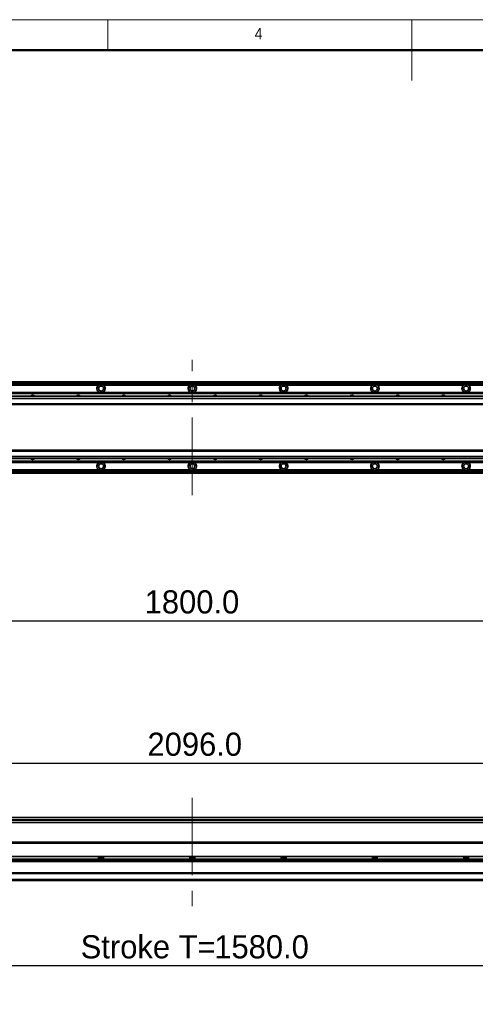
# Model space of a CAD drawing. Header units: millimetres. Extents: x 40 to 3320, y 40 to 2336.
# Tile 6 of 10: x 1164 to 1763, y 1043 to 2336. Entities that reach past the tile are written whole.
import ezdxf

# ---------------------------------------------------------------- set-up
doc = ezdxf.new("R2010")
doc.units = ezdxf.units.MM
doc.header["$LTSCALE"] = 8
doc.linetypes.add('CENTERX2', pattern=[20.32, 12.7, -2.54, 2.54, -2.54])
doc.layers.add('黑色实线', color=7, linetype='Continuous')
doc.styles.add('SLDTEXTSTYLE1', font='Gothic.ttf', dxfattribs={"width": 0.913})
doc.styles.add('SLDTEXTSTYLE8', font='txt')
doc.dimstyles.new('SLDDIMSTYLE6', dxfattribs={"dimtxt": 30.4, "dimasz": 16, "dimexe": 0, "dimexo": 0.0625, "dimgap": 7.6, "dimtad": 2, "dimdec": 1, "dimrnd": 1e-09, "dimzin": 4, "dimdsep": 46, "dimtxsty": 'SLDTEXTSTYLE8', "dimsah": 1, "dimcen": 0.09, "dimadec": 0, "dimazin": 1, "dimtfac": 1, "dimtdec": 1, "dimtofl": 0, "dimtmove": 0, "dimatfit": 3, "dimfxl": 0, "dimfrac": 2, "dimtolj": 1, "dimtzin": 12, "dimarcsym": 0})

# ---------------------------------------------------------------- blocks, each defined once
blk = doc.blocks.new('_D_19')
at = {"layer": '黑色实线'}
for p, q in [((491.2, 1684.7), (491.2, 1538.8)), ((2291.2, 1652.4), (2291.2, 1538.8)), ((491.2, 1546.8), (2291.2, 1546.8))]:
    blk.add_line(p, q, dxfattribs=at)
for points in [[(491.2, 1546.8), (507.2, 1544.4), (507.2, 1549.2)], [(2291.2, 1546.8), (2275.2, 1549.2), (2275.2, 1544.4)]]:
    blk.add_solid(points, dxfattribs=at)
at = {"layer": '黑色实线', "insert": (1328.6, 1586.7), "char_height": 30.4, "attachment_point": 1, "style": 'SLDTEXTSTYLE8'}
blk.add_mtext('1800.0', dxfattribs=at)
blk = doc.blocks.new('_D_21')
at = {"layer": '黑色实线'}
for p, q in [((343.2, 1273.5), (343.2, 1367.9)), ((343.2, 1359.9), (2439.2, 1359.9)), ((2439.2, 1273.5), (2439.2, 1367.9))]:
    blk.add_line(p, q, dxfattribs=at)
for points in [[(343.2, 1359.9), (359.2, 1357.5), (359.2, 1362.3)], [(2439.2, 1359.9), (2423.2, 1362.3), (2423.2, 1357.5)]]:
    blk.add_solid(points, dxfattribs=at)
at = {"layer": '黑色实线', "insert": (1332.3, 1399.8), "char_height": 30.4, "attachment_point": 1, "style": 'SLDTEXTSTYLE8'}
blk.add_mtext('2096.0', dxfattribs=at)
blk = doc.blocks.new('_D_24')
at = {"layer": '黑色实线'}
for p, q in [((584.7, 1248.7), (584.7, 1085.9)), ((2164.7, 1245.2), (2164.7, 1085.9)), ((584.7, 1093.9), (2164.7, 1093.9))]:
    blk.add_line(p, q, dxfattribs=at)
for points in [[(584.7, 1093.9), (600.7, 1091.5), (600.7, 1096.3)], [(2164.7, 1093.9), (2148.7, 1096.3), (2148.7, 1091.5)]]:
    blk.add_solid(points, dxfattribs=at)
at = {"layer": '黑色实线', "char_height": 30.4, "attachment_point": 1, "style": 'SLDTEXTSTYLE8'}
for s, insert in [('Stroke T=', (1244.5, 1133.8)), ('1580.0', (1420.1, 1133.8))]:
    blk.add_mtext(s, dxfattribs=dict(at, insert=insert))

msp = doc.modelspace()

# ---------------------------------------------------------------- linework, layer by layer
at = {"color": 7, "linetype": 'Continuous', "lineweight": 18}
for p, q in [((3320, 2336), (40, 2336)), ((1280, 2296), (1280, 2336)), ((1680, 2336), (1680, 2256)), ((80, 2296), (3280, 2296))]:
    msp.add_line(p, q, dxfattribs=at)
at = {"color": 7, "linetype": 'Continuous', "lineweight": 50}
msp.add_line((3280, 2296), (80, 2296), dxfattribs=at)
at = {"color": 7, "linetype": 'Continuous', "lineweight": 35}
for p, q in [((2223.24, 1860.62), (559.24, 1860.62)), ((559.24, 1860.42), (2223.24, 1860.42)), ((559.24, 1860.22), (2223.24, 1860.22)), ((2223.24, 1860.12), (559.24, 1860.12)), ((2223.24, 1858.12), (559.24, 1858.12)), ((1268.07, 1856.12), (1154.41, 1856.12)), ((1388.07, 1856.12), (1274.41, 1856.12)), ((1508.07, 1856.12), (1394.41, 1856.12)), ((1628.07, 1856.12), (1514.41, 1856.12)), ((1748.07, 1856.12), (1634.41, 1856.12)), ((1868.07, 1856.12), (1754.41, 1856.12)), ((2406.74, 1841.62), (375.74, 1841.62)), ((2406.74, 1838.62), (375.74, 1838.62)), ((586.24, 1846.62), (2196.24, 1846.62)), ((586.24, 1846.32), (2196.24, 1846.32)), ((586.24, 1845.43), (2196.24, 1845.43)), ((586.24, 1845.13), (2196.24, 1845.13)), ((2406.74, 1831.62), (375.74, 1831.62)), ((375.74, 1830.62), (2406.74, 1830.62)), ((2406.74, 1770.62), (375.74, 1770.62)), ((2406.74, 1769.62), (375.74, 1769.62)), ((2406.74, 1762.62), (375.74, 1762.62)), ((2406.74, 1759.62), (375.74, 1759.62)), ((586.24, 1756.11), (2196.24, 1756.11)), ((586.24, 1755.82), (2196.24, 1755.82)), ((586.24, 1754.92), (2196.24, 1754.92)), ((586.24, 1754.63), (2196.24, 1754.63)), ((2192.74, 1743.13), (591.74, 1743.13)), ((2192.74, 1740.62), (591.74, 1740.62)), ((1268.07, 1745.13), (1154.41, 1745.13)), ((1388.07, 1745.13), (1274.41, 1745.13)), ((1508.07, 1745.13), (1394.41, 1745.13)), ((1628.07, 1745.13), (1514.41, 1745.13)), ((1748.07, 1745.13), (1634.41, 1745.13)), ((1868.07, 1745.13), (1754.41, 1745.13)), ((2406.74, 1288.21), (375.74, 1288.21)), ((2192.74, 1281.71), (591.74, 1281.71)), ((2164.74, 1255.8), (501.24, 1255.8)), ((575.74, 1255.86), (2164.74, 1255.86)), ((2252, 1230.8), (530.48, 1230.8)), ((2251.24, 1237.26), (531.24, 1237.26)), ((2251.24, 1233.86), (531.24, 1233.86)), ((1268.07, 1237.26), (1268.07, 1233.86)), ((1274.41, 1235.86), (1268.07, 1235.86)), ((1274.41, 1233.86), (1274.41, 1237.26)), ((1388.07, 1237.26), (1388.07, 1233.86)), ((1394.41, 1235.86), (1388.07, 1235.86)), ((1394.41, 1233.86), (1394.41, 1237.26)), ((1508.07, 1237.26), (1508.07, 1233.86)), ((1514.41, 1235.86), (1508.07, 1235.86)), ((1514.41, 1233.86), (1514.41, 1237.26)), ((1628.07, 1237.26), (1628.07, 1233.86)), ((1634.41, 1235.86), (1628.07, 1235.86)), ((1634.41, 1233.86), (1634.41, 1237.26)), ((1748.07, 1237.26), (1748.07, 1233.86)), ((1754.41, 1235.86), (1748.07, 1235.86)), ((1754.41, 1233.86), (1754.41, 1237.26)), ((2427.24, 1215.8), (355.24, 1215.8)), ((2427.24, 1214.8), (355.24, 1214.8)), ((2427.24, 1206.86), (355.24, 1206.86)), ((2427.24, 1205.86), (355.24, 1205.86))]:
    msp.add_line(p, q, dxfattribs=at)
at = {"color": 8, "linetype": 'Continuous', "lineweight": 35}
for p, q in [((2223.24, 1859.62), (559.24, 1859.62)), ((2192.74, 1741.62), (591.74, 1741.62)), ((2196.24, 1285.21), (586.24, 1285.21)), ((2196.24, 1284.71), (586.24, 1284.71)), ((2165.3, 1254.8), (501.24, 1254.8)), ((2251.24, 1231.8), (531.24, 1231.8))]:
    msp.add_line(p, q, dxfattribs=at)
at = {"color": 7, "linetype": 'Continuous', "lineweight": 35}
for centre in [(1271.24, 1851.62), (1391.24, 1851.62), (1511.24, 1851.62), (1631.24, 1851.62), (1751.24, 1851.62), (1271.24, 1749.62), (1391.24, 1749.62), (1511.24, 1749.62), (1631.24, 1749.62), (1751.24, 1749.62)]:
    msp.add_circle(centre, 3.3, dxfattribs=at)
for centre, radius, start, end in [((1271.24, 1851.62), 5.5, 125.18979, 245.50882), ((1271.24, 1851.62), 5.5, 294.49118, 54.81021), ((1391.24, 1851.62), 5.5, 125.18979, 245.50882), ((1391.24, 1851.62), 5.5, 294.49118, 54.81021), ((1511.24, 1851.62), 5.5, 125.18979, 245.50882), ((1511.24, 1851.62), 5.5, 294.49118, 54.81021), ((1631.24, 1851.62), 5.5, 125.18979, 245.50882), ((1631.24, 1851.62), 5.5, 294.49118, 54.81021), ((1751.24, 1851.62), 5.5, 125.18979, 245.50882), ((1751.24, 1851.62), 5.5, 294.49118, 54.81021), ((1181.24, 1839.12), 3.75, 41.91572, 138.08428), ((1241.24, 1839.12), 3.75, 41.91572, 138.08428), ((1301.24, 1839.12), 3.75, 41.91572, 138.08428), ((1361.24, 1839.12), 3.75, 41.91572, 138.08428), ((1421.24, 1839.12), 3.75, 41.91572, 138.08428), ((1481.24, 1839.12), 3.75, 41.91572, 138.08428), ((1541.24, 1839.12), 3.75, 41.91572, 138.08428), ((1601.24, 1839.12), 3.75, 41.91572, 138.08428), ((1661.24, 1839.12), 3.75, 41.91572, 138.08428), ((1721.24, 1839.12), 3.75, 41.91572, 138.08428), ((1181.24, 1762.13), 3.75, 221.91572, 318.08428), ((1241.24, 1762.13), 3.75, 221.91572, 318.08428), ((1301.24, 1762.13), 3.75, 221.91572, 318.08428), ((1361.24, 1762.13), 3.75, 221.91572, 318.08428), ((1421.24, 1762.13), 3.75, 221.91572, 318.08428), ((1481.24, 1762.13), 3.75, 221.91572, 318.08428), ((1541.24, 1762.13), 3.75, 221.91572, 318.08428), ((1601.24, 1762.13), 3.75, 221.91572, 318.08428), ((1661.24, 1762.13), 3.75, 221.91572, 318.08428), ((1721.24, 1762.13), 3.75, 221.91572, 318.08428), ((1271.24, 1749.62), 5.5, 114.49118, 234.81021), ((1271.24, 1749.62), 5.5, 305.18979, 65.50882), ((1391.24, 1749.62), 5.5, 114.49118, 234.81021), ((1391.24, 1749.62), 5.5, 305.18979, 65.50882), ((1511.24, 1749.62), 5.5, 114.49118, 234.81021), ((1511.24, 1749.62), 5.5, 305.18979, 65.50882), ((1631.24, 1749.62), 5.5, 114.49118, 234.81021), ((1631.24, 1749.62), 5.5, 305.18979, 65.50882), ((1751.24, 1749.62), 5.5, 114.49118, 234.81021), ((1751.24, 1749.62), 5.5, 305.18979, 65.50882)]:
    msp.add_arc(centre, radius, start, end, dxfattribs=at)
for points, knots in [([(1274.41, 1856.12), (1273.95, 1856.39), (1273, 1856.94), (1271.32, 1857.2), (1269.58, 1856.99), (1268.57, 1856.41), (1268.07, 1856.12)], [0, 0, 0, 0, 0.2356821, 0.4864732, 0.7448469, 1, 1, 1, 1]), ([(1394.41, 1856.12), (1393.95, 1856.39), (1393, 1856.94), (1391.32, 1857.2), (1389.58, 1856.99), (1388.57, 1856.41), (1388.07, 1856.12)], [0, 0, 0, 0, 0.2356821, 0.4864732, 0.7448469, 1, 1, 1, 1]), ([(1514.41, 1856.12), (1513.95, 1856.39), (1513, 1856.94), (1511.32, 1857.2), (1509.58, 1856.99), (1508.57, 1856.41), (1508.07, 1856.12)], [0, 0, 0, 0, 0.2356978, 0.4864716, 0.7448627, 1, 1, 1, 1]), ([(1634.41, 1856.12), (1633.95, 1856.39), (1633, 1856.94), (1631.32, 1857.2), (1629.58, 1856.99), (1628.57, 1856.41), (1628.07, 1856.12)], [0, 0, 0, 0, 0.2356941, 0.4864639, 0.7448509, 1, 1, 1, 1]), ([(1754.41, 1856.12), (1753.95, 1856.39), (1753, 1856.94), (1751.32, 1857.2), (1749.58, 1856.99), (1748.57, 1856.41), (1748.07, 1856.12)], [0, 0, 0, 0, 0.2356941, 0.4864639, 0.7448509, 1, 1, 1, 1]), ([(1268.07, 1745.13), (1268.53, 1744.86), (1269.48, 1744.3), (1271.16, 1744.04), (1272.9, 1744.26), (1273.91, 1744.84), (1274.41, 1745.13)], [0, 0, 0, 0, 0.2356821, 0.4864732, 0.7448469, 1, 1, 1, 1]), ([(1388.07, 1745.13), (1388.53, 1744.86), (1389.48, 1744.3), (1391.16, 1744.04), (1392.9, 1744.26), (1393.91, 1744.84), (1394.41, 1745.13)], [0, 0, 0, 0, 0.2356821, 0.4864732, 0.7448469, 1, 1, 1, 1]), ([(1508.07, 1745.13), (1508.53, 1744.86), (1509.48, 1744.3), (1511.16, 1744.04), (1512.9, 1744.26), (1513.91, 1744.84), (1514.41, 1745.13)], [0, 0, 0, 0, 0.2356821, 0.4864732, 0.7448469, 1, 1, 1, 1]), ([(1628.07, 1745.13), (1628.53, 1744.86), (1629.48, 1744.3), (1631.16, 1744.04), (1632.9, 1744.26), (1633.91, 1744.84), (1634.41, 1745.13)], [0, 0, 0, 0, 0.2356941, 0.4864813, 0.7448509, 1, 1, 1, 1]), ([(1748.07, 1745.13), (1748.53, 1744.86), (1749.48, 1744.3), (1751.16, 1744.04), (1752.9, 1744.26), (1753.91, 1744.84), (1754.41, 1745.13)], [0, 0, 0, 0, 0.2356941, 0.4864813, 0.7448509, 1, 1, 1, 1])]:
    msp.add_open_spline(points, degree=3, knots=knots, dxfattribs=at)
at = {"layer": '黑色实线', "linetype": 'CENTERX2', "lineweight": 18}
for p, q in [((1391.24, 1711.82), (1391.24, 1889.42)), ((1391.24, 1314.16), (1391.24, 1155.86))]:
    msp.add_line(p, q, dxfattribs=at)

# ---------------------------------------------------------------- texts
at = {"color": 7, "linetype": 'Continuous', "lineweight": 0, "insert": (1473.33, 2325.17), "char_height": 14.82, "attachment_point": 1, "style": 'SLDTEXTSTYLE1'}
msp.add_mtext('4', dxfattribs=at)

# ---------------------------------------------------------------- dimensions: what is measured, and where the dimension line sits
at = {"layer": '黑色实线'}
for base, p1, p2, picture, middle in [((2291.24, 1546.82), (491.24, 1694.88), (2291.24, 1662.51), '_D_19', (1387.97, 1546.82)), ((2439.24, 1359.86), (343.24, 1263.36), (2439.24, 1263.36), '_D_21', (1391.67, 1359.86))]:
    dim = msp.add_linear_dim(base=base, p1=p1, p2=p2, dimstyle='SLDDIMSTYLE6', dxfattribs=at)
    dim.commit()
    dim.dimension.update_dxf_attribs({"geometry": picture, "text_midpoint": middle, "dimtype": 160})
dim = msp.add_linear_dim(base=(2164.74, 1093.86), p1=(584.74, 1258.86), p2=(2164.74, 1255.36), text='Stroke T=<>', dimstyle='SLDDIMSTYLE6', dxfattribs=at)
dim.commit()
dim.dimension.update_dxf_attribs({"geometry": '_D_24', "text_midpoint": (1391.67, 1093.86), "dimtype": 160})

doc.saveas('drawing.dxf')
